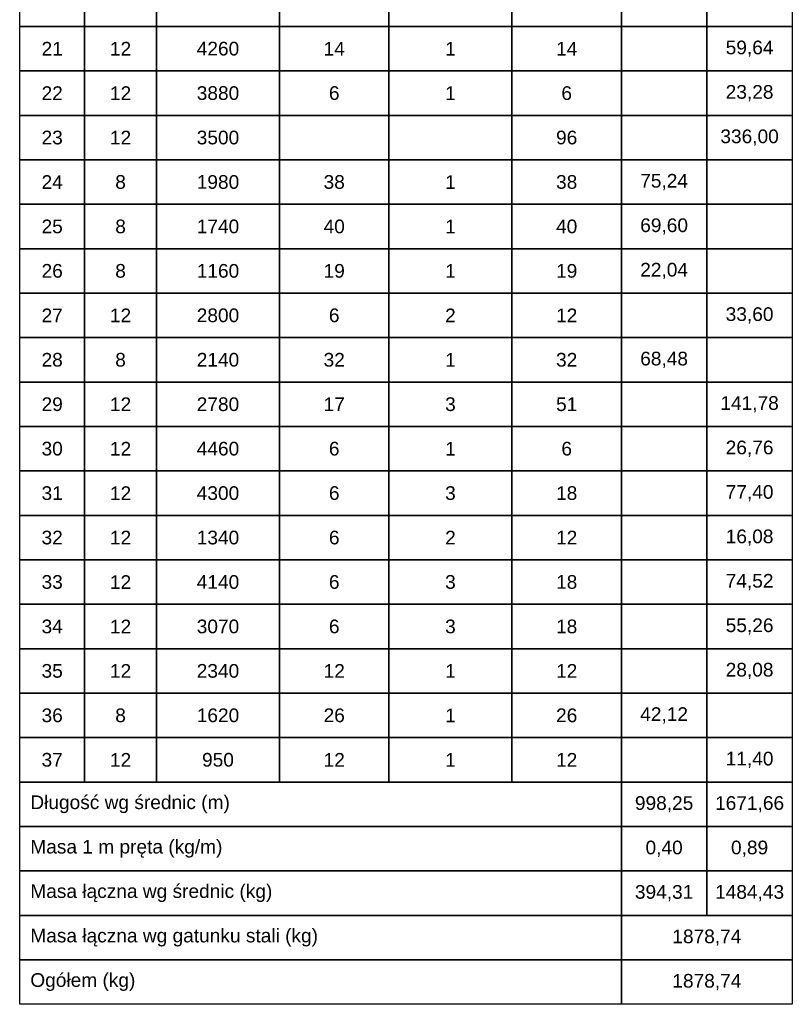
# Model space of a CAD drawing. Extents: x 3922 to 466978, y -142912 to 64503.
# Tile 21 of 62: x 380968 to 383228, y -111707 to -108827. Entities that reach past the tile are written whole.
import ezdxf

# ---------------------------------------------------------------- set-up
doc = ezdxf.new("R2010")
doc.units = 0
doc.header["$LTSCALE"] = 10
doc.header["$MEASUREMENT"] = 0
doc.layers.add('RCAD_tabele zbrojenia', color=7, linetype='Continuous')
doc.styles.add('style2', font='arial.ttf', dxfattribs={"height": 40})

msp = doc.modelspace()

# ---------------------------------------------------------------- linework, layer by layer
at = {"layer": 'RCAD_tabele zbrojenia', "color": 242}
for p, q in [((380968.11307, -111707.15063), (380968.11307, -105957.15063)), ((383228.11307, -105957.15063), (383228.11307, -111707.15063)), ((380968.11307, -108847.15063), (380968.11307, -108717.15063)), ((381158.11307, -108717.15063), (381158.11307, -108847.15063)), ((381158.11307, -108847.15063), (381158.11307, -108717.15063)), ((381368.11307, -108717.15063), (381368.11307, -108847.15063)), ((381368.11307, -108847.15063), (381368.11307, -108717.15063)), ((381728.11307, -108717.15063), (381728.11307, -108847.15063)), ((381728.11307, -108847.15063), (381728.11307, -108717.15063)), ((382048.11307, -108717.15063), (382048.11307, -108847.15063)), ((382048.11307, -108847.15063), (382048.11307, -108717.15063)), ((382408.11307, -108717.15063), (382408.11307, -108847.15063)), ((382408.11307, -108847.15063), (382408.11307, -108717.15063)), ((382728.11307, -108717.15063), (382728.11307, -108847.15063)), ((382728.11307, -108847.15063), (382728.11307, -108717.15063)), ((382978.11307, -108717.15063), (382978.11307, -108847.15063)), ((382978.11307, -108847.15063), (382978.11307, -108717.15063)), ((383228.11307, -108717.15063), (383228.11307, -108847.15063)), ((381158.11307, -108847.15063), (380968.11307, -108847.15063)), ((380968.11307, -108847.15063), (381158.11307, -108847.15063)), ((380968.11307, -108977.15063), (380968.11307, -108847.15063)), ((381368.11307, -108847.15063), (381158.11307, -108847.15063)), ((381158.11307, -108847.15063), (381158.11307, -108977.15063)), ((381158.11307, -108847.15063), (381368.11307, -108847.15063)), ((381158.11307, -108977.15063), (381158.11307, -108847.15063)), ((381728.11307, -108847.15063), (381368.11307, -108847.15063)), ((381368.11307, -108847.15063), (381368.11307, -108977.15063)), ((381368.11307, -108847.15063), (381728.11307, -108847.15063)), ((381368.11307, -108977.15063), (381368.11307, -108847.15063)), ((382048.11307, -108847.15063), (381728.11307, -108847.15063)), ((381728.11307, -108847.15063), (381728.11307, -108977.15063)), ((381728.11307, -108847.15063), (382048.11307, -108847.15063)), ((381728.11307, -108977.15063), (381728.11307, -108847.15063)), ((382408.11307, -108847.15063), (382048.11307, -108847.15063)), ((382048.11307, -108847.15063), (382048.11307, -108977.15063)), ((382048.11307, -108847.15063), (382408.11307, -108847.15063)), ((382048.11307, -108977.15063), (382048.11307, -108847.15063)), ((382728.11307, -108847.15063), (382408.11307, -108847.15063)), ((382408.11307, -108847.15063), (382408.11307, -108977.15063)), ((382408.11307, -108847.15063), (382728.11307, -108847.15063)), ((382408.11307, -108977.15063), (382408.11307, -108847.15063)), ((382978.11307, -108847.15063), (382728.11307, -108847.15063)), ((382728.11307, -108847.15063), (382728.11307, -108977.15063)), ((382728.11307, -108847.15063), (382978.11307, -108847.15063)), ((382728.11307, -108977.15063), (382728.11307, -108847.15063)), ((383228.11307, -108847.15063), (382978.11307, -108847.15063)), ((382978.11307, -108847.15063), (382978.11307, -108977.15063)), ((382978.11307, -108847.15063), (383228.11307, -108847.15063)), ((382978.11307, -108977.15063), (382978.11307, -108847.15063)), ((383228.11307, -108847.15063), (383228.11307, -108977.15063)), ((381158.11307, -108977.15063), (380968.11307, -108977.15063)), ((380968.11307, -108977.15063), (381158.11307, -108977.15063)), ((380968.11307, -109107.15063), (380968.11307, -108977.15063)), ((381368.11307, -108977.15063), (381158.11307, -108977.15063)), ((381158.11307, -108977.15063), (381158.11307, -109107.15063)), ((381158.11307, -108977.15063), (381368.11307, -108977.15063)), ((381158.11307, -109107.15063), (381158.11307, -108977.15063)), ((381728.11307, -108977.15063), (381368.11307, -108977.15063)), ((381368.11307, -108977.15063), (381368.11307, -109107.15063)), ((381368.11307, -108977.15063), (381728.11307, -108977.15063)), ((381368.11307, -109107.15063), (381368.11307, -108977.15063)), ((382048.11307, -108977.15063), (381728.11307, -108977.15063)), ((381728.11307, -108977.15063), (381728.11307, -109107.15063)), ((381728.11307, -108977.15063), (382048.11307, -108977.15063)), ((381728.11307, -109107.15063), (381728.11307, -108977.15063)), ((382408.11307, -108977.15063), (382048.11307, -108977.15063)), ((382048.11307, -108977.15063), (382048.11307, -109107.15063)), ((382048.11307, -108977.15063), (382408.11307, -108977.15063)), ((382048.11307, -109107.15063), (382048.11307, -108977.15063)), ((382728.11307, -108977.15063), (382408.11307, -108977.15063)), ((382408.11307, -108977.15063), (382408.11307, -109107.15063)), ((382408.11307, -108977.15063), (382728.11307, -108977.15063)), ((382408.11307, -109107.15063), (382408.11307, -108977.15063)), ((382978.11307, -108977.15063), (382728.11307, -108977.15063)), ((382728.11307, -108977.15063), (382728.11307, -109107.15063)), ((382728.11307, -108977.15063), (382978.11307, -108977.15063)), ((382728.11307, -109107.15063), (382728.11307, -108977.15063)), ((383228.11307, -108977.15063), (382978.11307, -108977.15063)), ((382978.11307, -108977.15063), (382978.11307, -109107.15063)), ((382978.11307, -108977.15063), (383228.11307, -108977.15063)), ((382978.11307, -109107.15063), (382978.11307, -108977.15063)), ((383228.11307, -108977.15063), (383228.11307, -109107.15063)), ((381158.11307, -109107.15063), (380968.11307, -109107.15063)), ((380968.11307, -109107.15063), (381158.11307, -109107.15063)), ((380968.11307, -109237.15063), (380968.11307, -109107.15063)), ((381368.11307, -109107.15063), (381158.11307, -109107.15063)), ((381158.11307, -109107.15063), (381158.11307, -109237.15063)), ((381158.11307, -109107.15063), (381368.11307, -109107.15063)), ((381158.11307, -109237.15063), (381158.11307, -109107.15063)), ((381728.11307, -109107.15063), (381368.11307, -109107.15063)), ((381368.11307, -109107.15063), (381368.11307, -109237.15063)), ((381368.11307, -109107.15063), (381728.11307, -109107.15063)), ((381368.11307, -109237.15063), (381368.11307, -109107.15063)), ((382048.11307, -109107.15063), (381728.11307, -109107.15063)), ((381728.11307, -109107.15063), (381728.11307, -109237.15063)), ((381728.11307, -109107.15063), (382048.11307, -109107.15063)), ((381728.11307, -109237.15063), (381728.11307, -109107.15063)), ((382408.11307, -109107.15063), (382048.11307, -109107.15063)), ((382048.11307, -109107.15063), (382048.11307, -109237.15063)), ((382048.11307, -109107.15063), (382408.11307, -109107.15063)), ((382048.11307, -109237.15063), (382048.11307, -109107.15063)), ((382728.11307, -109107.15063), (382408.11307, -109107.15063)), ((382408.11307, -109107.15063), (382408.11307, -109237.15063)), ((382408.11307, -109107.15063), (382728.11307, -109107.15063)), ((382408.11307, -109237.15063), (382408.11307, -109107.15063)), ((382978.11307, -109107.15063), (382728.11307, -109107.15063)), ((382728.11307, -109107.15063), (382728.11307, -109237.15063)), ((382728.11307, -109107.15063), (382978.11307, -109107.15063)), ((382728.11307, -109237.15063), (382728.11307, -109107.15063)), ((383228.11307, -109107.15063), (382978.11307, -109107.15063)), ((382978.11307, -109107.15063), (382978.11307, -109237.15063)), ((382978.11307, -109107.15063), (383228.11307, -109107.15063)), ((382978.11307, -109237.15063), (382978.11307, -109107.15063)), ((383228.11307, -109107.15063), (383228.11307, -109237.15063)), ((381158.11307, -109237.15063), (380968.11307, -109237.15063)), ((380968.11307, -109237.15063), (381158.11307, -109237.15063)), ((380968.11307, -109367.15063), (380968.11307, -109237.15063)), ((381368.11307, -109237.15063), (381158.11307, -109237.15063)), ((381158.11307, -109237.15063), (381158.11307, -109367.15063)), ((381158.11307, -109237.15063), (381368.11307, -109237.15063)), ((381158.11307, -109367.15063), (381158.11307, -109237.15063)), ((381728.11307, -109237.15063), (381368.11307, -109237.15063)), ((381368.11307, -109237.15063), (381368.11307, -109367.15063)), ((381368.11307, -109237.15063), (381728.11307, -109237.15063)), ((381368.11307, -109367.15063), (381368.11307, -109237.15063)), ((382048.11307, -109237.15063), (381728.11307, -109237.15063)), ((381728.11307, -109237.15063), (381728.11307, -109367.15063)), ((381728.11307, -109237.15063), (382048.11307, -109237.15063)), ((381728.11307, -109367.15063), (381728.11307, -109237.15063)), ((382408.11307, -109237.15063), (382048.11307, -109237.15063)), ((382048.11307, -109237.15063), (382048.11307, -109367.15063)), ((382048.11307, -109237.15063), (382408.11307, -109237.15063)), ((382048.11307, -109367.15063), (382048.11307, -109237.15063)), ((382728.11307, -109237.15063), (382408.11307, -109237.15063)), ((382408.11307, -109237.15063), (382408.11307, -109367.15063)), ((382408.11307, -109237.15063), (382728.11307, -109237.15063)), ((382408.11307, -109367.15063), (382408.11307, -109237.15063)), ((382978.11307, -109237.15063), (382728.11307, -109237.15063)), ((382728.11307, -109237.15063), (382728.11307, -109367.15063)), ((382728.11307, -109237.15063), (382978.11307, -109237.15063)), ((382728.11307, -109367.15063), (382728.11307, -109237.15063)), ((383228.11307, -109237.15063), (382978.11307, -109237.15063)), ((382978.11307, -109237.15063), (382978.11307, -109367.15063)), ((382978.11307, -109237.15063), (383228.11307, -109237.15063)), ((382978.11307, -109367.15063), (382978.11307, -109237.15063)), ((383228.11307, -109237.15063), (383228.11307, -109367.15063)), ((381158.11307, -109367.15063), (380968.11307, -109367.15063)), ((380968.11307, -109367.15063), (381158.11307, -109367.15063)), ((380968.11307, -109497.15063), (380968.11307, -109367.15063)), ((381368.11307, -109367.15063), (381158.11307, -109367.15063)), ((381158.11307, -109367.15063), (381158.11307, -109497.15063)), ((381158.11307, -109367.15063), (381368.11307, -109367.15063)), ((381158.11307, -109497.15063), (381158.11307, -109367.15063)), ((381728.11307, -109367.15063), (381368.11307, -109367.15063)), ((381368.11307, -109367.15063), (381368.11307, -109497.15063)), ((381368.11307, -109367.15063), (381728.11307, -109367.15063)), ((381368.11307, -109497.15063), (381368.11307, -109367.15063)), ((382048.11307, -109367.15063), (381728.11307, -109367.15063)), ((381728.11307, -109367.15063), (381728.11307, -109497.15063)), ((381728.11307, -109367.15063), (382048.11307, -109367.15063)), ((381728.11307, -109497.15063), (381728.11307, -109367.15063)), ((382408.11307, -109367.15063), (382048.11307, -109367.15063)), ((382048.11307, -109367.15063), (382048.11307, -109497.15063)), ((382048.11307, -109367.15063), (382408.11307, -109367.15063)), ((382048.11307, -109497.15063), (382048.11307, -109367.15063)), ((382728.11307, -109367.15063), (382408.11307, -109367.15063)), ((382408.11307, -109367.15063), (382408.11307, -109497.15063)), ((382408.11307, -109367.15063), (382728.11307, -109367.15063)), ((382408.11307, -109497.15063), (382408.11307, -109367.15063)), ((382978.11307, -109367.15063), (382728.11307, -109367.15063)), ((382728.11307, -109367.15063), (382728.11307, -109497.15063)), ((382728.11307, -109367.15063), (382978.11307, -109367.15063)), ((382728.11307, -109497.15063), (382728.11307, -109367.15063)), ((383228.11307, -109367.15063), (382978.11307, -109367.15063)), ((382978.11307, -109367.15063), (382978.11307, -109497.15063)), ((382978.11307, -109367.15063), (383228.11307, -109367.15063)), ((382978.11307, -109497.15063), (382978.11307, -109367.15063)), ((383228.11307, -109367.15063), (383228.11307, -109497.15063)), ((381158.11307, -109497.15063), (380968.11307, -109497.15063)), ((380968.11307, -109497.15063), (381158.11307, -109497.15063)), ((380968.11307, -109627.15063), (380968.11307, -109497.15063)), ((381368.11307, -109497.15063), (381158.11307, -109497.15063)), ((381158.11307, -109497.15063), (381158.11307, -109627.15063)), ((381158.11307, -109497.15063), (381368.11307, -109497.15063)), ((381158.11307, -109627.15063), (381158.11307, -109497.15063)), ((381728.11307, -109497.15063), (381368.11307, -109497.15063)), ((381368.11307, -109497.15063), (381368.11307, -109627.15063)), ((381368.11307, -109497.15063), (381728.11307, -109497.15063)), ((381368.11307, -109627.15063), (381368.11307, -109497.15063)), ((382048.11307, -109497.15063), (381728.11307, -109497.15063)), ((381728.11307, -109497.15063), (381728.11307, -109627.15063)), ((381728.11307, -109497.15063), (382048.11307, -109497.15063)), ((381728.11307, -109627.15063), (381728.11307, -109497.15063)), ((382408.11307, -109497.15063), (382048.11307, -109497.15063)), ((382048.11307, -109497.15063), (382048.11307, -109627.15063)), ((382048.11307, -109497.15063), (382408.11307, -109497.15063)), ((382048.11307, -109627.15063), (382048.11307, -109497.15063)), ((382728.11307, -109497.15063), (382408.11307, -109497.15063)), ((382408.11307, -109497.15063), (382408.11307, -109627.15063)), ((382408.11307, -109497.15063), (382728.11307, -109497.15063)), ((382408.11307, -109627.15063), (382408.11307, -109497.15063)), ((382978.11307, -109497.15063), (382728.11307, -109497.15063)), ((382728.11307, -109497.15063), (382728.11307, -109627.15063)), ((382728.11307, -109497.15063), (382978.11307, -109497.15063)), ((382728.11307, -109627.15063), (382728.11307, -109497.15063)), ((383228.11307, -109497.15063), (382978.11307, -109497.15063)), ((382978.11307, -109497.15063), (382978.11307, -109627.15063)), ((382978.11307, -109497.15063), (383228.11307, -109497.15063)), ((382978.11307, -109627.15063), (382978.11307, -109497.15063)), ((383228.11307, -109497.15063), (383228.11307, -109627.15063)), ((381158.11307, -109627.15063), (380968.11307, -109627.15063)), ((380968.11307, -109627.15063), (381158.11307, -109627.15063)), ((380968.11307, -109757.15063), (380968.11307, -109627.15063)), ((381368.11307, -109627.15063), (381158.11307, -109627.15063)), ((381158.11307, -109627.15063), (381158.11307, -109757.15063)), ((381158.11307, -109627.15063), (381368.11307, -109627.15063)), ((381158.11307, -109757.15063), (381158.11307, -109627.15063)), ((381728.11307, -109627.15063), (381368.11307, -109627.15063)), ((381368.11307, -109627.15063), (381368.11307, -109757.15063)), ((381368.11307, -109627.15063), (381728.11307, -109627.15063)), ((381368.11307, -109757.15063), (381368.11307, -109627.15063)), ((382048.11307, -109627.15063), (381728.11307, -109627.15063)), ((381728.11307, -109627.15063), (381728.11307, -109757.15063)), ((381728.11307, -109627.15063), (382048.11307, -109627.15063)), ((381728.11307, -109757.15063), (381728.11307, -109627.15063)), ((382408.11307, -109627.15063), (382048.11307, -109627.15063)), ((382048.11307, -109627.15063), (382048.11307, -109757.15063)), ((382048.11307, -109627.15063), (382408.11307, -109627.15063)), ((382048.11307, -109757.15063), (382048.11307, -109627.15063)), ((382728.11307, -109627.15063), (382408.11307, -109627.15063)), ((382408.11307, -109627.15063), (382408.11307, -109757.15063)), ((382408.11307, -109627.15063), (382728.11307, -109627.15063)), ((382408.11307, -109757.15063), (382408.11307, -109627.15063)), ((382978.11307, -109627.15063), (382728.11307, -109627.15063)), ((382728.11307, -109627.15063), (382728.11307, -109757.15063)), ((382728.11307, -109627.15063), (382978.11307, -109627.15063)), ((382728.11307, -109757.15063), (382728.11307, -109627.15063)), ((383228.11307, -109627.15063), (382978.11307, -109627.15063)), ((382978.11307, -109627.15063), (382978.11307, -109757.15063)), ((382978.11307, -109627.15063), (383228.11307, -109627.15063)), ((382978.11307, -109757.15063), (382978.11307, -109627.15063)), ((383228.11307, -109627.15063), (383228.11307, -109757.15063)), ((381158.11307, -109757.15063), (380968.11307, -109757.15063)), ((380968.11307, -109757.15063), (381158.11307, -109757.15063)), ((380968.11307, -109887.15063), (380968.11307, -109757.15063)), ((381368.11307, -109757.15063), (381158.11307, -109757.15063)), ((381158.11307, -109757.15063), (381158.11307, -109887.15063)), ((381158.11307, -109757.15063), (381368.11307, -109757.15063)), ((381158.11307, -109887.15063), (381158.11307, -109757.15063)), ((381728.11307, -109757.15063), (381368.11307, -109757.15063)), ((381368.11307, -109757.15063), (381368.11307, -109887.15063)), ((381368.11307, -109757.15063), (381728.11307, -109757.15063)), ((381368.11307, -109887.15063), (381368.11307, -109757.15063)), ((382048.11307, -109757.15063), (381728.11307, -109757.15063)), ((381728.11307, -109757.15063), (381728.11307, -109887.15063)), ((381728.11307, -109757.15063), (382048.11307, -109757.15063)), ((381728.11307, -109887.15063), (381728.11307, -109757.15063)), ((382408.11307, -109757.15063), (382048.11307, -109757.15063)), ((382048.11307, -109757.15063), (382048.11307, -109887.15063)), ((382048.11307, -109757.15063), (382408.11307, -109757.15063)), ((382048.11307, -109887.15063), (382048.11307, -109757.15063)), ((382728.11307, -109757.15063), (382408.11307, -109757.15063)), ((382408.11307, -109757.15063), (382408.11307, -109887.15063)), ((382408.11307, -109757.15063), (382728.11307, -109757.15063)), ((382408.11307, -109887.15063), (382408.11307, -109757.15063)), ((382978.11307, -109757.15063), (382728.11307, -109757.15063)), ((382728.11307, -109757.15063), (382728.11307, -109887.15063)), ((382728.11307, -109757.15063), (382978.11307, -109757.15063)), ((382728.11307, -109887.15063), (382728.11307, -109757.15063)), ((383228.11307, -109757.15063), (382978.11307, -109757.15063)), ((382978.11307, -109757.15063), (382978.11307, -109887.15063)), ((382978.11307, -109757.15063), (383228.11307, -109757.15063)), ((382978.11307, -109887.15063), (382978.11307, -109757.15063)), ((383228.11307, -109757.15063), (383228.11307, -109887.15063)), ((381158.11307, -109887.15063), (380968.11307, -109887.15063)), ((380968.11307, -109887.15063), (381158.11307, -109887.15063)), ((380968.11307, -110017.15063), (380968.11307, -109887.15063)), ((381368.11307, -109887.15063), (381158.11307, -109887.15063)), ((381158.11307, -109887.15063), (381158.11307, -110017.15063)), ((381158.11307, -109887.15063), (381368.11307, -109887.15063)), ((381158.11307, -110017.15063), (381158.11307, -109887.15063)), ((381728.11307, -109887.15063), (381368.11307, -109887.15063)), ((381368.11307, -109887.15063), (381368.11307, -110017.15063)), ((381368.11307, -109887.15063), (381728.11307, -109887.15063)), ((381368.11307, -110017.15063), (381368.11307, -109887.15063)), ((382048.11307, -109887.15063), (381728.11307, -109887.15063)), ((381728.11307, -109887.15063), (381728.11307, -110017.15063)), ((381728.11307, -109887.15063), (382048.11307, -109887.15063)), ((381728.11307, -110017.15063), (381728.11307, -109887.15063)), ((382408.11307, -109887.15063), (382048.11307, -109887.15063)), ((382048.11307, -109887.15063), (382048.11307, -110017.15063)), ((382048.11307, -109887.15063), (382408.11307, -109887.15063)), ((382048.11307, -110017.15063), (382048.11307, -109887.15063)), ((382728.11307, -109887.15063), (382408.11307, -109887.15063)), ((382408.11307, -109887.15063), (382408.11307, -110017.15063)), ((382408.11307, -109887.15063), (382728.11307, -109887.15063)), ((382408.11307, -110017.15063), (382408.11307, -109887.15063)), ((382978.11307, -109887.15063), (382728.11307, -109887.15063)), ((382728.11307, -109887.15063), (382728.11307, -110017.15063)), ((382728.11307, -109887.15063), (382978.11307, -109887.15063)), ((382728.11307, -110017.15063), (382728.11307, -109887.15063)), ((383228.11307, -109887.15063), (382978.11307, -109887.15063)), ((382978.11307, -109887.15063), (382978.11307, -110017.15063)), ((382978.11307, -109887.15063), (383228.11307, -109887.15063)), ((382978.11307, -110017.15063), (382978.11307, -109887.15063)), ((383228.11307, -109887.15063), (383228.11307, -110017.15063)), ((381158.11307, -110017.15063), (380968.11307, -110017.15063)), ((380968.11307, -110017.15063), (381158.11307, -110017.15063)), ((380968.11307, -110147.15063), (380968.11307, -110017.15063)), ((381368.11307, -110017.15063), (381158.11307, -110017.15063)), ((381158.11307, -110017.15063), (381158.11307, -110147.15063)), ((381158.11307, -110017.15063), (381368.11307, -110017.15063)), ((381158.11307, -110147.15063), (381158.11307, -110017.15063)), ((381728.11307, -110017.15063), (381368.11307, -110017.15063)), ((381368.11307, -110017.15063), (381368.11307, -110147.15063)), ((381368.11307, -110017.15063), (381728.11307, -110017.15063)), ((381368.11307, -110147.15063), (381368.11307, -110017.15063)), ((382048.11307, -110017.15063), (381728.11307, -110017.15063)), ((381728.11307, -110017.15063), (381728.11307, -110147.15063)), ((381728.11307, -110017.15063), (382048.11307, -110017.15063)), ((381728.11307, -110147.15063), (381728.11307, -110017.15063)), ((382408.11307, -110017.15063), (382048.11307, -110017.15063)), ((382048.11307, -110017.15063), (382048.11307, -110147.15063)), ((382048.11307, -110017.15063), (382408.11307, -110017.15063)), ((382048.11307, -110147.15063), (382048.11307, -110017.15063)), ((382728.11307, -110017.15063), (382408.11307, -110017.15063)), ((382408.11307, -110017.15063), (382408.11307, -110147.15063)), ((382408.11307, -110017.15063), (382728.11307, -110017.15063)), ((382408.11307, -110147.15063), (382408.11307, -110017.15063)), ((382978.11307, -110017.15063), (382728.11307, -110017.15063)), ((382728.11307, -110017.15063), (382728.11307, -110147.15063)), ((382728.11307, -110017.15063), (382978.11307, -110017.15063)), ((382728.11307, -110147.15063), (382728.11307, -110017.15063)), ((383228.11307, -110017.15063), (382978.11307, -110017.15063)), ((382978.11307, -110017.15063), (382978.11307, -110147.15063)), ((382978.11307, -110017.15063), (383228.11307, -110017.15063)), ((382978.11307, -110147.15063), (382978.11307, -110017.15063)), ((383228.11307, -110017.15063), (383228.11307, -110147.15063)), ((381158.11307, -110147.15063), (380968.11307, -110147.15063)), ((380968.11307, -110147.15063), (381158.11307, -110147.15063)), ((380968.11307, -110277.15063), (380968.11307, -110147.15063)), ((381368.11307, -110147.15063), (381158.11307, -110147.15063)), ((381158.11307, -110147.15063), (381158.11307, -110277.15063)), ((381158.11307, -110147.15063), (381368.11307, -110147.15063)), ((381158.11307, -110277.15063), (381158.11307, -110147.15063)), ((381728.11307, -110147.15063), (381368.11307, -110147.15063)), ((381368.11307, -110147.15063), (381368.11307, -110277.15063)), ((381368.11307, -110147.15063), (381728.11307, -110147.15063)), ((381368.11307, -110277.15063), (381368.11307, -110147.15063)), ((382048.11307, -110147.15063), (381728.11307, -110147.15063)), ((381728.11307, -110147.15063), (381728.11307, -110277.15063)), ((381728.11307, -110147.15063), (382048.11307, -110147.15063)), ((381728.11307, -110277.15063), (381728.11307, -110147.15063)), ((382408.11307, -110147.15063), (382048.11307, -110147.15063)), ((382048.11307, -110147.15063), (382048.11307, -110277.15063)), ((382048.11307, -110147.15063), (382408.11307, -110147.15063)), ((382048.11307, -110277.15063), (382048.11307, -110147.15063)), ((382728.11307, -110147.15063), (382408.11307, -110147.15063)), ((382408.11307, -110147.15063), (382408.11307, -110277.15063)), ((382408.11307, -110147.15063), (382728.11307, -110147.15063)), ((382408.11307, -110277.15063), (382408.11307, -110147.15063)), ((382978.11307, -110147.15063), (382728.11307, -110147.15063)), ((382728.11307, -110147.15063), (382728.11307, -110277.15063)), ((382728.11307, -110147.15063), (382978.11307, -110147.15063)), ((382728.11307, -110277.15063), (382728.11307, -110147.15063)), ((383228.11307, -110147.15063), (382978.11307, -110147.15063)), ((382978.11307, -110147.15063), (382978.11307, -110277.15063)), ((382978.11307, -110147.15063), (383228.11307, -110147.15063)), ((382978.11307, -110277.15063), (382978.11307, -110147.15063)), ((383228.11307, -110147.15063), (383228.11307, -110277.15063)), ((381158.11307, -110277.15063), (380968.11307, -110277.15063)), ((380968.11307, -110277.15063), (381158.11307, -110277.15063)), ((380968.11307, -110407.15063), (380968.11307, -110277.15063)), ((381368.11307, -110277.15063), (381158.11307, -110277.15063)), ((381158.11307, -110277.15063), (381158.11307, -110407.15063)), ((381158.11307, -110277.15063), (381368.11307, -110277.15063)), ((381158.11307, -110407.15063), (381158.11307, -110277.15063)), ((381728.11307, -110277.15063), (381368.11307, -110277.15063)), ((381368.11307, -110277.15063), (381368.11307, -110407.15063)), ((381368.11307, -110277.15063), (381728.11307, -110277.15063)), ((381368.11307, -110407.15063), (381368.11307, -110277.15063)), ((382048.11307, -110277.15063), (381728.11307, -110277.15063)), ((381728.11307, -110277.15063), (381728.11307, -110407.15063)), ((381728.11307, -110277.15063), (382048.11307, -110277.15063)), ((381728.11307, -110407.15063), (381728.11307, -110277.15063)), ((382408.11307, -110277.15063), (382048.11307, -110277.15063)), ((382048.11307, -110277.15063), (382048.11307, -110407.15063)), ((382048.11307, -110277.15063), (382408.11307, -110277.15063)), ((382048.11307, -110407.15063), (382048.11307, -110277.15063)), ((382728.11307, -110277.15063), (382408.11307, -110277.15063)), ((382408.11307, -110277.15063), (382408.11307, -110407.15063)), ((382408.11307, -110277.15063), (382728.11307, -110277.15063)), ((382408.11307, -110407.15063), (382408.11307, -110277.15063)), ((382978.11307, -110277.15063), (382728.11307, -110277.15063)), ((382728.11307, -110277.15063), (382728.11307, -110407.15063)), ((382728.11307, -110277.15063), (382978.11307, -110277.15063)), ((382728.11307, -110407.15063), (382728.11307, -110277.15063)), ((383228.11307, -110277.15063), (382978.11307, -110277.15063)), ((382978.11307, -110277.15063), (382978.11307, -110407.15063)), ((382978.11307, -110277.15063), (383228.11307, -110277.15063)), ((382978.11307, -110407.15063), (382978.11307, -110277.15063)), ((383228.11307, -110277.15063), (383228.11307, -110407.15063)), ((381158.11307, -110407.15063), (380968.11307, -110407.15063)), ((380968.11307, -110407.15063), (381158.11307, -110407.15063)), ((380968.11307, -110537.15063), (380968.11307, -110407.15063)), ((381368.11307, -110407.15063), (381158.11307, -110407.15063)), ((381158.11307, -110407.15063), (381158.11307, -110537.15063)), ((381158.11307, -110407.15063), (381368.11307, -110407.15063)), ((381158.11307, -110537.15063), (381158.11307, -110407.15063)), ((381728.11307, -110407.15063), (381368.11307, -110407.15063)), ((381368.11307, -110407.15063), (381368.11307, -110537.15063)), ((381368.11307, -110407.15063), (381728.11307, -110407.15063)), ((381368.11307, -110537.15063), (381368.11307, -110407.15063)), ((382048.11307, -110407.15063), (381728.11307, -110407.15063)), ((381728.11307, -110407.15063), (381728.11307, -110537.15063)), ((381728.11307, -110407.15063), (382048.11307, -110407.15063)), ((381728.11307, -110537.15063), (381728.11307, -110407.15063)), ((382408.11307, -110407.15063), (382048.11307, -110407.15063)), ((382048.11307, -110407.15063), (382048.11307, -110537.15063)), ((382048.11307, -110407.15063), (382408.11307, -110407.15063)), ((382048.11307, -110537.15063), (382048.11307, -110407.15063)), ((382728.11307, -110407.15063), (382408.11307, -110407.15063)), ((382408.11307, -110407.15063), (382408.11307, -110537.15063)), ((382408.11307, -110407.15063), (382728.11307, -110407.15063)), ((382408.11307, -110537.15063), (382408.11307, -110407.15063)), ((382978.11307, -110407.15063), (382728.11307, -110407.15063)), ((382728.11307, -110407.15063), (382728.11307, -110537.15063)), ((382728.11307, -110407.15063), (382978.11307, -110407.15063)), ((382728.11307, -110537.15063), (382728.11307, -110407.15063)), ((383228.11307, -110407.15063), (382978.11307, -110407.15063)), ((382978.11307, -110407.15063), (382978.11307, -110537.15063)), ((382978.11307, -110407.15063), (383228.11307, -110407.15063)), ((382978.11307, -110537.15063), (382978.11307, -110407.15063)), ((383228.11307, -110407.15063), (383228.11307, -110537.15063)), ((381158.11307, -110537.15063), (380968.11307, -110537.15063)), ((380968.11307, -110537.15063), (381158.11307, -110537.15063)), ((380968.11307, -110667.15063), (380968.11307, -110537.15063)), ((381368.11307, -110537.15063), (381158.11307, -110537.15063)), ((381158.11307, -110537.15063), (381158.11307, -110667.15063)), ((381158.11307, -110537.15063), (381368.11307, -110537.15063)), ((381158.11307, -110667.15063), (381158.11307, -110537.15063)), ((381728.11307, -110537.15063), (381368.11307, -110537.15063)), ((381368.11307, -110537.15063), (381368.11307, -110667.15063)), ((381368.11307, -110537.15063), (381728.11307, -110537.15063)), ((381368.11307, -110667.15063), (381368.11307, -110537.15063)), ((382048.11307, -110537.15063), (381728.11307, -110537.15063)), ((381728.11307, -110537.15063), (381728.11307, -110667.15063)), ((381728.11307, -110537.15063), (382048.11307, -110537.15063)), ((381728.11307, -110667.15063), (381728.11307, -110537.15063)), ((382408.11307, -110537.15063), (382048.11307, -110537.15063)), ((382048.11307, -110537.15063), (382048.11307, -110667.15063)), ((382048.11307, -110537.15063), (382408.11307, -110537.15063)), ((382048.11307, -110667.15063), (382048.11307, -110537.15063)), ((382728.11307, -110537.15063), (382408.11307, -110537.15063)), ((382408.11307, -110537.15063), (382408.11307, -110667.15063)), ((382408.11307, -110537.15063), (382728.11307, -110537.15063)), ((382408.11307, -110667.15063), (382408.11307, -110537.15063)), ((382978.11307, -110537.15063), (382728.11307, -110537.15063)), ((382728.11307, -110537.15063), (382728.11307, -110667.15063)), ((382728.11307, -110537.15063), (382978.11307, -110537.15063)), ((382728.11307, -110667.15063), (382728.11307, -110537.15063)), ((383228.11307, -110537.15063), (382978.11307, -110537.15063)), ((382978.11307, -110537.15063), (382978.11307, -110667.15063)), ((382978.11307, -110537.15063), (383228.11307, -110537.15063)), ((382978.11307, -110667.15063), (382978.11307, -110537.15063)), ((383228.11307, -110537.15063), (383228.11307, -110667.15063)), ((381158.11307, -110667.15063), (380968.11307, -110667.15063)), ((380968.11307, -110667.15063), (381158.11307, -110667.15063)), ((380968.11307, -110797.15063), (380968.11307, -110667.15063)), ((381368.11307, -110667.15063), (381158.11307, -110667.15063)), ((381158.11307, -110667.15063), (381158.11307, -110797.15063)), ((381158.11307, -110667.15063), (381368.11307, -110667.15063)), ((381158.11307, -110797.15063), (381158.11307, -110667.15063)), ((381728.11307, -110667.15063), (381368.11307, -110667.15063)), ((381368.11307, -110667.15063), (381368.11307, -110797.15063)), ((381368.11307, -110667.15063), (381728.11307, -110667.15063)), ((381368.11307, -110797.15063), (381368.11307, -110667.15063)), ((382048.11307, -110667.15063), (381728.11307, -110667.15063)), ((381728.11307, -110667.15063), (381728.11307, -110797.15063)), ((381728.11307, -110667.15063), (382048.11307, -110667.15063)), ((381728.11307, -110797.15063), (381728.11307, -110667.15063)), ((382408.11307, -110667.15063), (382048.11307, -110667.15063)), ((382048.11307, -110667.15063), (382048.11307, -110797.15063)), ((382048.11307, -110667.15063), (382408.11307, -110667.15063)), ((382048.11307, -110797.15063), (382048.11307, -110667.15063)), ((382728.11307, -110667.15063), (382408.11307, -110667.15063)), ((382408.11307, -110667.15063), (382408.11307, -110797.15063)), ((382408.11307, -110667.15063), (382728.11307, -110667.15063)), ((382408.11307, -110797.15063), (382408.11307, -110667.15063)), ((382978.11307, -110667.15063), (382728.11307, -110667.15063)), ((382728.11307, -110667.15063), (382728.11307, -110797.15063)), ((382728.11307, -110667.15063), (382978.11307, -110667.15063)), ((382728.11307, -110797.15063), (382728.11307, -110667.15063)), ((383228.11307, -110667.15063), (382978.11307, -110667.15063)), ((382978.11307, -110667.15063), (382978.11307, -110797.15063)), ((382978.11307, -110667.15063), (383228.11307, -110667.15063)), ((382978.11307, -110797.15063), (382978.11307, -110667.15063)), ((383228.11307, -110667.15063), (383228.11307, -110797.15063)), ((381158.11307, -110797.15063), (380968.11307, -110797.15063)), ((380968.11307, -110797.15063), (381158.11307, -110797.15063)), ((380968.11307, -110927.15063), (380968.11307, -110797.15063)), ((381368.11307, -110797.15063), (381158.11307, -110797.15063)), ((381158.11307, -110797.15063), (381158.11307, -110927.15063)), ((381158.11307, -110797.15063), (381368.11307, -110797.15063)), ((381158.11307, -110927.15063), (381158.11307, -110797.15063)), ((381728.11307, -110797.15063), (381368.11307, -110797.15063)), ((381368.11307, -110797.15063), (381368.11307, -110927.15063)), ((381368.11307, -110797.15063), (381728.11307, -110797.15063)), ((381368.11307, -110927.15063), (381368.11307, -110797.15063)), ((382048.11307, -110797.15063), (381728.11307, -110797.15063)), ((381728.11307, -110797.15063), (381728.11307, -110927.15063)), ((381728.11307, -110797.15063), (382048.11307, -110797.15063)), ((381728.11307, -110927.15063), (381728.11307, -110797.15063)), ((382408.11307, -110797.15063), (382048.11307, -110797.15063)), ((382048.11307, -110797.15063), (382048.11307, -110927.15063)), ((382048.11307, -110797.15063), (382408.11307, -110797.15063)), ((382048.11307, -110927.15063), (382048.11307, -110797.15063)), ((382728.11307, -110797.15063), (382408.11307, -110797.15063)), ((382408.11307, -110797.15063), (382408.11307, -110927.15063)), ((382408.11307, -110797.15063), (382728.11307, -110797.15063)), ((382408.11307, -110927.15063), (382408.11307, -110797.15063)), ((382978.11307, -110797.15063), (382728.11307, -110797.15063)), ((382728.11307, -110797.15063), (382728.11307, -110927.15063)), ((382728.11307, -110797.15063), (382978.11307, -110797.15063)), ((382728.11307, -110927.15063), (382728.11307, -110797.15063)), ((383228.11307, -110797.15063), (382978.11307, -110797.15063)), ((382978.11307, -110797.15063), (382978.11307, -110927.15063)), ((382978.11307, -110797.15063), (383228.11307, -110797.15063)), ((382978.11307, -110927.15063), (382978.11307, -110797.15063)), ((383228.11307, -110797.15063), (383228.11307, -110927.15063)), ((381158.11307, -110927.15063), (380968.11307, -110927.15063)), ((380968.11307, -110927.15063), (381158.11307, -110927.15063)), ((380968.11307, -111057.15063), (380968.11307, -110927.15063)), ((381368.11307, -110927.15063), (381158.11307, -110927.15063)), ((381158.11307, -110927.15063), (381158.11307, -111057.15063)), ((381158.11307, -110927.15063), (381368.11307, -110927.15063)), ((381158.11307, -111057.15063), (381158.11307, -110927.15063)), ((381728.11307, -110927.15063), (381368.11307, -110927.15063)), ((381368.11307, -110927.15063), (381368.11307, -111057.15063)), ((381368.11307, -110927.15063), (381728.11307, -110927.15063)), ((381368.11307, -111057.15063), (381368.11307, -110927.15063)), ((382048.11307, -110927.15063), (381728.11307, -110927.15063)), ((381728.11307, -110927.15063), (381728.11307, -111057.15063)), ((381728.11307, -110927.15063), (382048.11307, -110927.15063)), ((381728.11307, -111057.15063), (381728.11307, -110927.15063)), ((382408.11307, -110927.15063), (382048.11307, -110927.15063)), ((382048.11307, -110927.15063), (382048.11307, -111057.15063)), ((382048.11307, -110927.15063), (382408.11307, -110927.15063)), ((382048.11307, -111057.15063), (382048.11307, -110927.15063)), ((382728.11307, -110927.15063), (382408.11307, -110927.15063)), ((382408.11307, -110927.15063), (382408.11307, -111057.15063)), ((382408.11307, -110927.15063), (382728.11307, -110927.15063)), ((382408.11307, -111057.15063), (382408.11307, -110927.15063)), ((382978.11307, -110927.15063), (382728.11307, -110927.15063)), ((382728.11307, -110927.15063), (382728.11307, -111057.15063)), ((382728.11307, -110927.15063), (382978.11307, -110927.15063)), ((382728.11307, -111057.15063), (382728.11307, -110927.15063)), ((383228.11307, -110927.15063), (382978.11307, -110927.15063)), ((382978.11307, -110927.15063), (382978.11307, -111057.15063)), ((382978.11307, -110927.15063), (383228.11307, -110927.15063)), ((382978.11307, -111057.15063), (382978.11307, -110927.15063)), ((383228.11307, -110927.15063), (383228.11307, -111057.15063)), ((380968.11307, -111057.15063), (382728.11307, -111057.15063)), ((380968.11307, -111187.15063), (380968.11307, -111057.15063)), ((381158.11307, -111057.15063), (380968.11307, -111057.15063)), ((381368.11307, -111057.15063), (381158.11307, -111057.15063)), ((381728.11307, -111057.15063), (381368.11307, -111057.15063)), ((382048.11307, -111057.15063), (381728.11307, -111057.15063)), ((382408.11307, -111057.15063), (382048.11307, -111057.15063)), ((382728.11307, -111057.15063), (382408.11307, -111057.15063)), ((382728.11307, -111057.15063), (382728.11307, -111187.15063)), ((382978.11307, -111057.15063), (382728.11307, -111057.15063)), ((382728.11307, -111057.15063), (382978.11307, -111057.15063)), ((382728.11307, -111187.15063), (382728.11307, -111057.15063)), ((383228.11307, -111057.15063), (382978.11307, -111057.15063)), ((382978.11307, -111057.15063), (382978.11307, -111187.15063)), ((382978.11307, -111057.15063), (383228.11307, -111057.15063)), ((382978.11307, -111187.15063), (382978.11307, -111057.15063)), ((383228.11307, -111057.15063), (383228.11307, -111187.15063)), ((380968.11307, -111187.15063), (382728.11307, -111187.15063)), ((380968.11307, -111317.15063), (380968.11307, -111187.15063)), ((382728.11307, -111187.15063), (380968.11307, -111187.15063)), ((382728.11307, -111187.15063), (382728.11307, -111317.15063)), ((382978.11307, -111187.15063), (382728.11307, -111187.15063)), ((382728.11307, -111187.15063), (382978.11307, -111187.15063)), ((382728.11307, -111317.15063), (382728.11307, -111187.15063)), ((383228.11307, -111187.15063), (382978.11307, -111187.15063)), ((382978.11307, -111187.15063), (382978.11307, -111317.15063)), ((382978.11307, -111187.15063), (383228.11307, -111187.15063)), ((382978.11307, -111317.15063), (382978.11307, -111187.15063)), ((383228.11307, -111187.15063), (383228.11307, -111317.15063)), ((380968.11307, -111317.15063), (382728.11307, -111317.15063)), ((380968.11307, -111447.15063), (380968.11307, -111317.15063)), ((382728.11307, -111317.15063), (380968.11307, -111317.15063)), ((382728.11307, -111317.15063), (382728.11307, -111447.15063)), ((382978.11307, -111317.15063), (382728.11307, -111317.15063)), ((382728.11307, -111317.15063), (382978.11307, -111317.15063)), ((382728.11307, -111447.15063), (382728.11307, -111317.15063)), ((383228.11307, -111317.15063), (382978.11307, -111317.15063)), ((382978.11307, -111317.15063), (382978.11307, -111447.15063)), ((382978.11307, -111317.15063), (383228.11307, -111317.15063)), ((382978.11307, -111447.15063), (382978.11307, -111317.15063)), ((383228.11307, -111317.15063), (383228.11307, -111447.15063)), ((380968.11307, -111447.15063), (382728.11307, -111447.15063)), ((380968.11307, -111577.15063), (380968.11307, -111447.15063)), ((382728.11307, -111447.15063), (380968.11307, -111447.15063)), ((382728.11307, -111447.15063), (382728.11307, -111577.15063)), ((382728.11307, -111447.15063), (383228.11307, -111447.15063)), ((382728.11307, -111577.15063), (382728.11307, -111447.15063)), ((382978.11307, -111447.15063), (382728.11307, -111447.15063)), ((383228.11307, -111447.15063), (382978.11307, -111447.15063)), ((383228.11307, -111447.15063), (383228.11307, -111577.15063)), ((380968.11307, -111577.15063), (382728.11307, -111577.15063)), ((380968.11307, -111707.15063), (380968.11307, -111577.15063)), ((382728.11307, -111577.15063), (380968.11307, -111577.15063)), ((382728.11307, -111577.15063), (382728.11307, -111707.15063)), ((383228.11307, -111577.15063), (382728.11307, -111577.15063)), ((382728.11307, -111577.15063), (383228.11307, -111577.15063)), ((382728.11307, -111707.15063), (382728.11307, -111577.15063)), ((383228.11307, -111577.15063), (383228.11307, -111707.15063)), ((383228.11307, -111707.15063), (380968.11307, -111707.15063)), ((382728.11307, -111707.15063), (380968.11307, -111707.15063)), ((383228.11307, -111707.15063), (382728.11307, -111707.15063))]:
    msp.add_line(p, q, dxfattribs=at)

# ---------------------------------------------------------------- texts
at = {"layer": 'RCAD_tabele zbrojenia', "color": 2, "char_height": 40, "attachment_point": 5, "style": 'style2'}
for s, insert, width in [('21', (381063.11307, -108912.15063), 190), ('12', (381263.11307, -108912.15063), 210), ('4260', (381548.11307, -108912.15063), 360), ('14', (381888.11307, -108912.15063), 320), ('1', (382228.11307, -108912.15063), 360), ('14', (382568.11307, -108912.15063), 320), ('59,64', (383103.11307, -108912.15063), 250), ('22', (381063.11307, -109042.15063), 190), ('12', (381263.11307, -109042.15063), 210), ('3880', (381548.11307, -109042.15063), 360), ('6', (381888.11307, -109042.15063), 320), ('1', (382228.11307, -109042.15063), 360), ('6', (382568.11307, -109042.15063), 320), ('23,28', (383103.11307, -109042.15063), 250), ('23', (381063.11307, -109172.15063), 190), ('12', (381263.11307, -109172.15063), 210), ('3500', (381548.11307, -109172.15063), 360), ('96', (382568.11307, -109172.15063), 320), ('336,00', (383103.11307, -109172.15063), 250), ('24', (381063.11307, -109302.15063), 190), ('8', (381263.11307, -109302.15063), 210), ('1980', (381548.11307, -109302.15063), 360), ('38', (381888.11307, -109302.15063), 320), ('1', (382228.11307, -109302.15063), 360), ('38', (382568.11307, -109302.15063), 320), ('75,24', (382853.11307, -109302.15063), 250), ('25', (381063.11307, -109432.15063), 190), ('8', (381263.11307, -109432.15063), 210), ('1740', (381548.11307, -109432.15063), 360), ('40', (381888.11307, -109432.15063), 320), ('1', (382228.11307, -109432.15063), 360), ('40', (382568.11307, -109432.15063), 320), ('69,60', (382853.11307, -109432.15063), 250), ('26', (381063.11307, -109562.15063), 190), ('8', (381263.11307, -109562.15063), 210), ('1160', (381548.11307, -109562.15063), 360), ('19', (381888.11307, -109562.15063), 320), ('1', (382228.11307, -109562.15063), 360), ('19', (382568.11307, -109562.15063), 320), ('22,04', (382853.11307, -109562.15063), 250), ('27', (381063.11307, -109692.15063), 190), ('12', (381263.11307, -109692.15063), 210), ('2800', (381548.11307, -109692.15063), 360), ('6', (381888.11307, -109692.15063), 320), ('2', (382228.11307, -109692.15063), 360), ('12', (382568.11307, -109692.15063), 320), ('33,60', (383103.11307, -109692.15063), 250), ('28', (381063.11307, -109822.15063), 190), ('8', (381263.11307, -109822.15063), 210), ('2140', (381548.11307, -109822.15063), 360), ('32', (381888.11307, -109822.15063), 320), ('1', (382228.11307, -109822.15063), 360), ('32', (382568.11307, -109822.15063), 320), ('68,48', (382853.11307, -109822.15063), 250), ('29', (381063.11307, -109952.15063), 190), ('12', (381263.11307, -109952.15063), 210), ('2780', (381548.11307, -109952.15063), 360), ('17', (381888.11307, -109952.15063), 320), ('3', (382228.11307, -109952.15063), 360), ('51', (382568.11307, -109952.15063), 320), ('141,78', (383103.11307, -109952.15063), 250), ('30', (381063.11307, -110082.15063), 190), ('12', (381263.11307, -110082.15063), 210), ('4460', (381548.11307, -110082.15063), 360), ('6', (381888.11307, -110082.15063), 320), ('1', (382228.11307, -110082.15063), 360), ('6', (382568.11307, -110082.15063), 320), ('26,76', (383103.11307, -110082.15063), 250), ('31', (381063.11307, -110212.15063), 190), ('12', (381263.11307, -110212.15063), 210), ('4300', (381548.11307, -110212.15063), 360), ('6', (381888.11307, -110212.15063), 320), ('3', (382228.11307, -110212.15063), 360), ('18', (382568.11307, -110212.15063), 320), ('77,40', (383103.11307, -110212.15063), 250), ('32', (381063.11307, -110342.15063), 190), ('12', (381263.11307, -110342.15063), 210), ('1340', (381548.11307, -110342.15063), 360), ('6', (381888.11307, -110342.15063), 320), ('2', (382228.11307, -110342.15063), 360), ('12', (382568.11307, -110342.15063), 320), ('16,08', (383103.11307, -110342.15063), 250), ('33', (381063.11307, -110472.15063), 190), ('12', (381263.11307, -110472.15063), 210), ('4140', (381548.11307, -110472.15063), 360), ('6', (381888.11307, -110472.15063), 320), ('3', (382228.11307, -110472.15063), 360), ('18', (382568.11307, -110472.15063), 320), ('74,52', (383103.11307, -110472.15063), 250), ('34', (381063.11307, -110602.15063), 190), ('12', (381263.11307, -110602.15063), 210), ('3070', (381548.11307, -110602.15063), 360), ('6', (381888.11307, -110602.15063), 320), ('3', (382228.11307, -110602.15063), 360), ('18', (382568.11307, -110602.15063), 320), ('55,26', (383103.11307, -110602.15063), 250), ('35', (381063.11307, -110732.15063), 190), ('12', (381263.11307, -110732.15063), 210), ('2340', (381548.11307, -110732.15063), 360), ('12', (381888.11307, -110732.15063), 320), ('1', (382228.11307, -110732.15063), 360), ('12', (382568.11307, -110732.15063), 320), ('28,08', (383103.11307, -110732.15063), 250), ('36', (381063.11307, -110862.15063), 190), ('8', (381263.11307, -110862.15063), 210), ('1620', (381548.11307, -110862.15063), 360), ('26', (381888.11307, -110862.15063), 320), ('1', (382228.11307, -110862.15063), 360), ('26', (382568.11307, -110862.15063), 320), ('42,12', (382853.11307, -110862.15063), 250), ('37', (381063.11307, -110992.15063), 190), ('12', (381263.11307, -110992.15063), 210), ('950', (381548.11307, -110992.15063), 360), ('12', (381888.11307, -110992.15063), 320), ('1', (382228.11307, -110992.15063), 360), ('12', (382568.11307, -110992.15063), 320), ('11,40', (383103.11307, -110992.15063), 250), ('998,25', (382853.11307, -111122.15063), 250), ('1671,66', (383103.11307, -111122.15063), 250), ('0,40', (382853.11307, -111252.15063), 250), ('0,89', (383103.11307, -111252.15063), 250), ('394,31', (382853.11307, -111382.15063), 250), ('1484,43', (383103.11307, -111382.15063), 250), ('1878,74', (382978.11307, -111512.15063), 500), ('1878,74', (382978.11307, -111642.15063), 500)]:
    msp.add_mtext(s, dxfattribs=dict(at, insert=insert, width=width))
at = {"layer": 'RCAD_tabele zbrojenia', "color": 3, "char_height": 40, "width": 1760, "attachment_point": 4, "style": 'style2'}
for s, insert in [('  Długość wg średnic (m)', (380968.11307, -111122.15063)), ('  Masa 1 m pręta (kg/m)', (380968.11307, -111252.15063)), ('  Masa łączna wg średnic (kg)', (380968.11307, -111382.15063)), ('  Masa łączna wg gatunku stali (kg)', (380968.11307, -111512.15063)), ('  Ogółem (kg)', (380968.11307, -111642.15063))]:
    msp.add_mtext(s, dxfattribs=dict(at, insert=insert))

doc.saveas('drawing.dxf')
